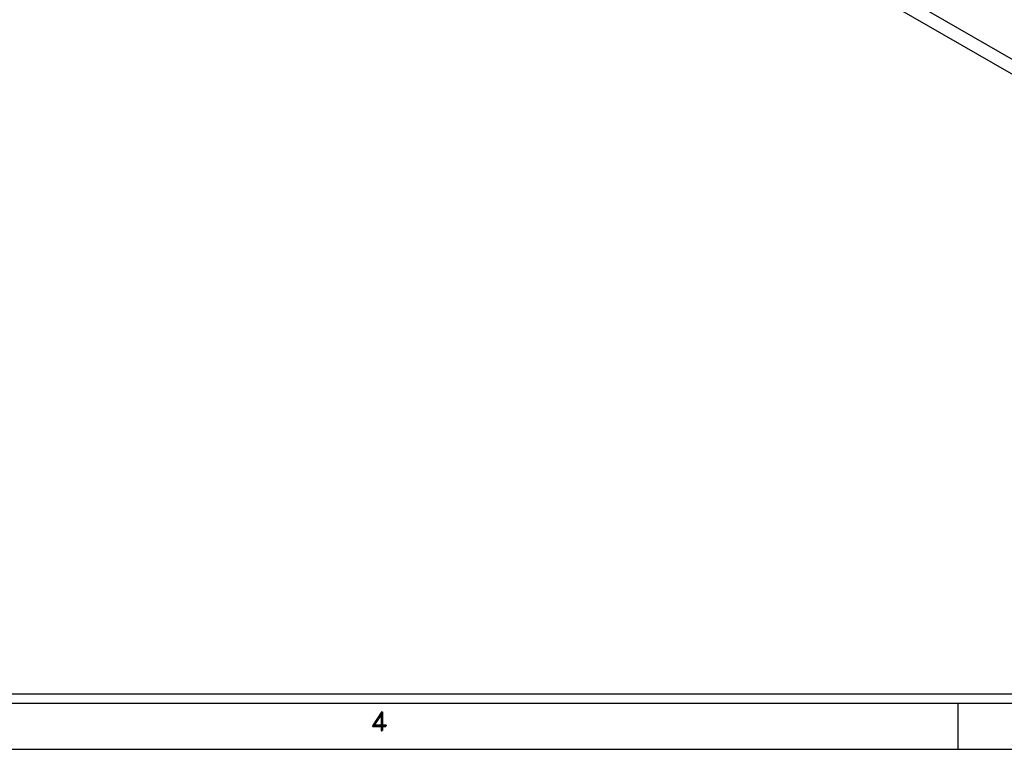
# Model space of a CAD drawing. Header units: inches. Extents: x 3 to 351, y 4 to 271.
# Tile 161 of 256: x 16.17 to 21.49, y 212.15 to 216.09. Entities that reach past the tile are written whole.
import ezdxf
from ezdxf.enums import TextEntityAlignment as Align

# ---------------------------------------------------------------- set-up
doc = ezdxf.new("R2010")
doc.units = ezdxf.units.IN
doc.header["$LTSCALE"] = 0.5
doc.header["$MEASUREMENT"] = 0
doc.layers.add('PLOTVIEW1', color=7, linetype='Continuous')
doc.layers.add('STR_1', color=7, linetype='Continuous')
doc.styles.add('VERO5-RomanD', font='romand__.ttf')

msp = doc.modelspace()

# ---------------------------------------------------------------- linework, layer by layer
at = {"layer": 'PLOTVIEW1', "color": 97, "linetype": 'Continuous'}
for p, q in [((4.2343, 212.4529), (38.2343, 212.4529)), ((4.2343, 212.4029), (38.2343, 212.4029)), ((21.2343, 212.4029), (21.2343, 212.1529)), ((4.2343, 212.1529), (38.2343, 212.1529))]:
    msp.add_line(p, q, dxfattribs=at)
at = {"layer": 'STR_1', "color": 30, "linetype": 'Continuous'}
for p, q in [((26.2568, 213.15), (5.4856, 225.1422)), ((5.4856, 225.0622), (26.2568, 213.07))]:
    msp.add_line(p, q, dxfattribs=at)

# ---------------------------------------------------------------- texts
at = {"layer": 'PLOTVIEW1', "color": 56, "linetype": 'Continuous', "style": 'VERO5-RomanD', "width": 1.000527}
msp.add_text('4', height=0.1, dxfattribs=at).set_placement((18.0598, 212.255), (18.1539, 212.255), align=Align.FIT)

doc.saveas('drawing.dxf')
